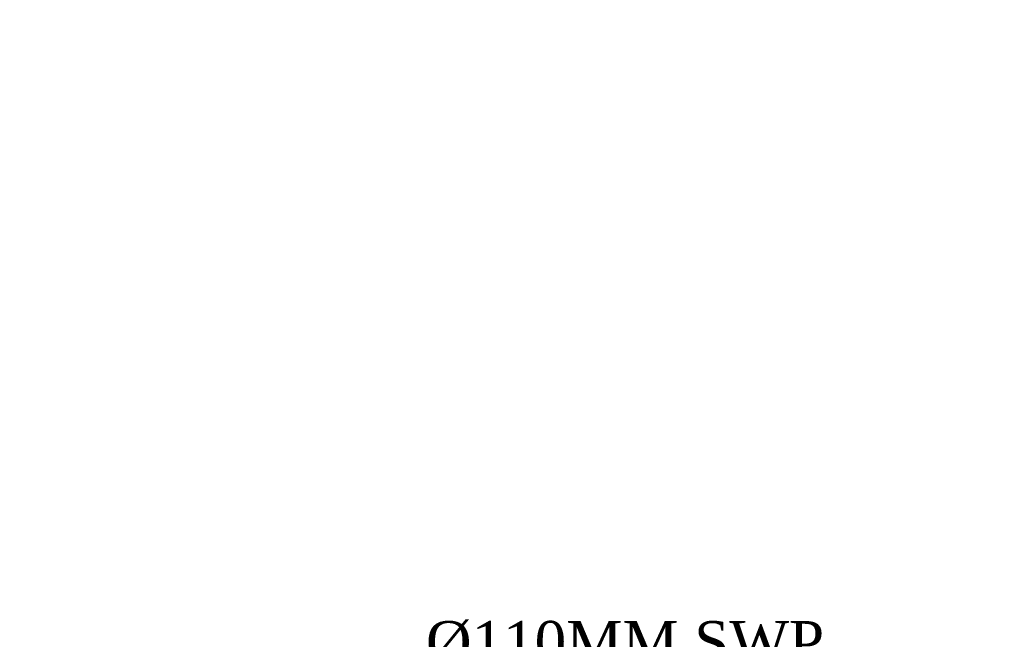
# Model space of a CAD drawing. Header units: inches. Extents: x 704 to 259546, y -107711 to 151004.
# Tile 230 of 256: x 127784 to 127926, y 23630 to 23719. Entities that reach past the tile are written whole.
import ezdxf

# ---------------------------------------------------------------- set-up
doc = ezdxf.new("R2010")
doc.units = ezdxf.units.IN
doc.header["$MEASUREMENT"] = 0
doc.layers.add('PD_025_TEXT', color=61, linetype='Continuous')
doc.layers.add('PP BALL VALVE', color=7, linetype='Continuous')
doc.layers.add('PP-TEXT', color=7, linetype='Continuous', lineweight=40)
doc.styles.add('Arial', font='GOTHIC.TTF')
doc.styles.add('style1', font='arial.ttf', dxfattribs={"height": 500})

# ---------------------------------------------------------------- blocks, each defined once
blk = doc.blocks.new('FF')
at = {"layer": 'PD_025_TEXT', "color": 8, "insert": (127917, 23342.23), "char_height": 8, "width": 128.4952, "attachment_point": 1, "rotation": 90, "style": 'style1'}
blk.add_mtext('\\pi39.404;7\'4" WIDE\\P\\pi38.269;PASSAGE', dxfattribs=at)

msp = doc.modelspace()

# ---------------------------------------------------------------- block references
at = {"color": 8, "lineweight": 53}
msp.add_blockref('FF', (0, 0), dxfattribs=at)

# ---------------------------------------------------------------- next in the draw order: texts
at = {"layer": 'PP-TEXT', "insert": (127842.701, 23626.434, -0.002), "char_height": 6, "width": 79.39154, "attachment_point": 7, "style": 'Arial', "bg_fill": 2}
msp.add_mtext('{\\fTimes New Roman|b0|i0|c0|p34;Ø110MM SWP }', dxfattribs=at)

# ---------------------------------------------------------------- next in the draw order: linework, layer by layer
at = {"layer": 'PP BALL VALVE', "lineweight": 53}
msp.add_circle((130061.482, 21646.646), 129357.588, dxfattribs=at)

doc.saveas('drawing.dxf')
